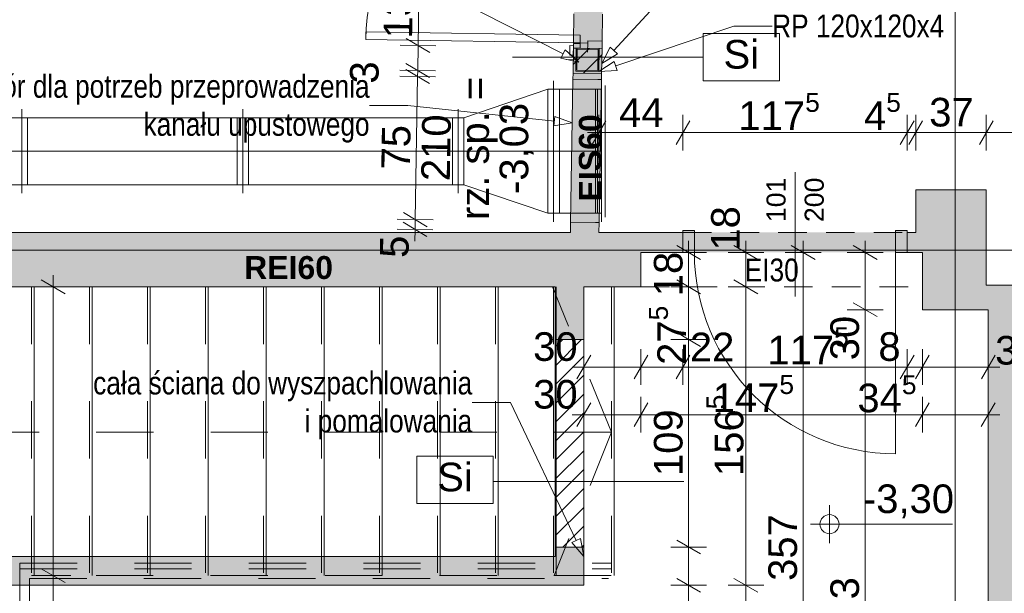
# Paper-space layout 'A-29. RZUT - PIĘTRO -1' of a CAD drawing. Header units: millimetres. Extents: x 0 to 950, y 0 to 750.
# Tile 4 of 28: x 117 to 221, y 197 to 258. Entities that reach past the tile are written whole.
import ezdxf
from ezdxf.xclip import XClip

# ---------------------------------------------------------------- set-up
doc = ezdxf.new("R2010")
doc.units = ezdxf.units.MM
doc.header["$MEASUREMENT"] = 0
doc.header["$XCLIPFRAME"] = 0
for name, pattern in [('DASHDOT', [254, 127, -63.5, 0, -63.5]), ('DASHDOTX2', [1000, 500, -250, 0, -250]), ('DOT2', [3, 0.5, -2.5]), ('GESTRICHELT2', [93.75, 62.5, -31.25]), ('HIDDEN', [6, 3, -3]), ('Przer. długie kreski', [2.5, 1.5, -1])]:
    doc.linetypes.add(name, pattern=pattern)
for name, color, linetype in [('A_konstrukcja stalowa', 7, 'Continuous'), ('A_podrys', 7, 'Continuous'), ('A_ppoż', 7, 'Continuous'), ('A_ppoż proj', 7, 'Continuous'), ('A_ściany', 7, 'Continuous'), ('A_ściany proj', 7, 'Continuous'), ('Drzwi Archicad', 7, 'Continuous')]:
    doc.layers.add(name, color=color, linetype=linetype)
for name, color, linetype, lineweight, true_color in [('A_konstrukcja stalowa_Nr_pióra__10', 7, 'Continuous', 13, 0x4b4b4b), ('A_opis ścian_Nr_pióra__19', 7, 'Continuous', 5, 0x191919), ('A_opis_Nr_pióra__10', 7, 'Continuous', 13, 0x4b4b4b), ('A_opis_Nr_pióra__255', 7, 'Continuous', 15, 0x242424), ('A_opis_Nr_pióra__8', 7, 'Continuous', 13, 0x4c4c4c), ('A_osie_Nr_pióra__16', 7, 'Continuous', 5, 0x0f0f0f), ('A_pochwyt_Nr_pióra__10', 7, 'Continuous', 13, 0x4b4b4b), ('A_ppoż proj_Nr_pióra__8', 7, 'Continuous', 13, 0x4c4c4c), ('A_ppoż_Nr_pióra__8', 7, 'Continuous', 13, 0x4c4c4c), ('A_sanitarne_Nr_pióra__6', 7, 'Continuous', 13, 0xa9a9a9), ('A_schody_Nr_pióra__10', 7, 'Continuous', 13, 0x4b4b4b), ('A_wymiary_Nr_pióra__7', 7, 'Continuous', 18, 0x171717), ('A_ściany_Nr_pióra__10', 7, 'Continuous', 13, 0x4b4b4b), ('Okna Archicada_Nr_pióra__19', 7, 'Continuous', 5, 0x191919)]:
    doc.layers.add(name, color=color, linetype=linetype, lineweight=lineweight, true_color=true_color)
for name, color, linetype, lineweight in [('A_wymiary_Nr_pióra__1', 7, 'Continuous', 20), ('A_wymiary_Nr_pióra__2', 8, 'Continuous', 13), ('A_ściany proj_Nr_pióra__1', 7, 'Continuous', 20), ('A_ściany_Nr_pióra__1', 7, 'Continuous', 20), ('Drzwi Archicad_Nr_pióra__1', 7, 'Continuous', 20), ('Drzwi Archicad_Nr_pióra__3', 252, 'Continuous', 13), ('Znaczniki drzwi Archicada_Nr_pióra__3', 252, 'Continuous', 13)]:
    doc.layers.add(name, color=color, linetype=linetype, lineweight=lineweight)
doc.styles.add('STYL_AUTOMATYCZNY_1', font='arial.ttf')
doc.styles.add('STYL_AUTOMATYCZNY_2', font='ARIALN.TTF')
doc.styles.add('STYL_AUTOMATYCZNY_3', font='arial.ttf')
doc.styles.add('STYL_AUTOMATYCZNY_5', font='arial.ttf')
pattern_1 = [(45, (-3203.2107, -656.7228), (-0.9899495, 0.9899495), [])]

# ---------------------------------------------------------------- blocks, each defined once
blk = doc.blocks.new('Rysunek_2_2', base_point=(-3203.21, -656.72))
at = {"layer": 'A_konstrukcja stalowa', "linetype": 'Continuous', "lineweight": 0, "true_color": 0x252525}
h = blk.add_hatch(color=250, dxfattribs=at)
h.paths.add_polyline_path([(175.65, 254.59), (175.61, 252.19), (178.01, 252.15), (178.05, 254.55)])
h.paths.add_polyline_path([(175.75, 254.49), (177.95, 254.45), (177.91, 252.25), (175.71, 252.29)], flags=0)
at = {"layer": 'A_ppoż', "linetype": 'Continuous', "lineweight": 0, "true_color": 0x0b0b0b}
blk.add_hatch(color=28, dxfattribs=at).paths.add_polyline_path([(186.83, 235.29), (186.83, 233.19), (210.33, 233.19), (210.33, 235.29)])
at = {"layer": 'A_ppoż proj', "linetype": 'Continuous', "lineweight": 0, "true_color": 0x121212}
for points in [[(175.31, 251.99), (178.31, 251.94), (178.69, 278.15), (175.69, 278.2)], [(178.3, 251.31), (175.3, 251.36), (175.05, 236.37), (178.05, 236.32)]]:
    blk.add_hatch(color=250, dxfattribs=at).paths.add_polyline_path(points)
at = {"layer": 'A_ściany', "linetype": 'Continuous', "lineweight": 0, "true_color": 0x000000}
for points in [[(175.31, 251.99), (175.3, 251.36), (177.9, 251.32), (178.3, 251.31), (178.31, 251.94)], [(211.23, 233.19), (211.93, 233.19), (211.93, 227.18), (218.84, 227.18), (218.84, 223.11), (223.84, 223.11), (223.84, 224.75), (224.81, 224.75), (224.81, 229.75), (218.63, 229.75), (218.63, 239.75), (211.23, 239.75)], [(175.05, 236.37), (175.03, 235.29), (178.03, 235.29), (178.05, 236.32), (177.65, 236.32)], [(182.43, 235.29), (87.73, 235.29), (87.73, 229.59), (182.43, 229.59)], [(182.43, 235.29), (182.43, 233.19), (186.83, 233.19), (186.83, 235.29)], [(210.33, 235.29), (210.33, 233.19), (211.23, 233.19), (211.23, 235.29)], [(176.43, 224.06), (176.43, 229.59), (173.43, 229.59), (173.43, 224.06)], [(218.84, 223.11), (218.83, 166.29), (223.83, 171.29), (223.84, 223.11)], [(87.73, 198.3), (176.43, 198.3), (173.43, 201.3), (87.73, 201.3)], [(176.43, 198.3), (176.43, 202.3), (173.43, 202.3), (173.43, 201.3)]]:
    blk.add_hatch(color=18, dxfattribs=at).paths.add_polyline_path(points)
at = {"layer": 'A_ściany proj', "linetype": 'Continuous', "lineweight": 0, "true_color": 0x000000}
h = blk.add_hatch(dxfattribs=at)
h.set_pattern_fill('bloczki_ceramiczne_0002', color=18, style=0, pattern_type=2)
h.set_pattern_definition(pattern_1)
h.paths.add_polyline_path([(175.35, 254.6), (175.31, 251.99), (178.31, 251.94), (178.35, 254.55)])
h = blk.add_hatch(dxfattribs=at)
h.set_pattern_fill('bloczki_ceramiczne_0002', color=18, style=0, pattern_type=2)
h.set_pattern_definition(pattern_1)
h.paths.add_polyline_path([(173.43, 224.06), (173.43, 202.3), (176.43, 202.3), (176.43, 224.06)])
at = {"layer": 'Drzwi Archicad', "linetype": 'Continuous', "lineweight": 0, "true_color": 0xfdfdfd}
for points in [[(186.83, 235.49), (186.83, 233.19), (188.03, 233.19), (188.03, 235.49)], [(210.33, 233.19), (210.33, 235.49), (209.13, 235.49), (209.13, 233.19)]]:
    blk.add_hatch(color=7, dxfattribs=at).paths.add_polyline_path(points)
at = {"layer": 'A_konstrukcja stalowa_Nr_pióra__10', "color": 251, "linetype": 'DOT2', "lineweight": 13, "ltscale": 2, "true_color": 0x4b4b4b}
for p, q in [((176.86, 255.17), (176.8, 251.57)), ((174.63, 253.41), (179.03, 253.33))]:
    blk.add_line(p, q, dxfattribs=at)
at = {"layer": 'A_konstrukcja stalowa_Nr_pióra__10', "color": 251, "linetype": 'Continuous', "lineweight": 13, "ltscale": 2, "true_color": 0x4b4b4b}
for p, q in [((175.65, 254.59), (175.61, 252.19)), ((178.05, 254.55), (175.65, 254.59)), ((175.71, 252.29), (175.75, 254.49)), ((175.75, 254.49), (177.95, 254.45)), ((177.95, 254.45), (177.91, 252.25)), ((178.01, 252.15), (178.05, 254.55)), ((175.61, 252.19), (178.01, 252.15)), ((177.91, 252.25), (175.71, 252.29))]:
    blk.add_line(p, q, dxfattribs=at)
at = {"layer": 'A_opis ścian_Nr_pióra__19', "color": 250, "linetype": 'Continuous', "lineweight": 5, "ltscale": 2, "true_color": 0x191919}
for p, q in [((196.95, 256.14), (188.95, 256.14)), ((188.95, 256.14), (188.95, 251.19)), ((196.95, 251.19), (196.95, 256.14)), ((188.95, 253.67), (168.95, 253.67)), ((188.95, 251.19), (196.95, 251.19)), ((166.94, 211.84), (158.94, 211.84)), ((158.94, 211.84), (158.94, 206.89)), ((166.94, 206.89), (166.94, 211.84)), ((166.94, 209.19), (186.94, 209.19)), ((158.94, 206.89), (166.94, 206.89))]:
    blk.add_line(p, q, dxfattribs=at)
at = {"layer": 'A_opis_Nr_pióra__255', "color": 250, "linetype": 'Continuous', "lineweight": 15, "ltscale": 2, "true_color": 0x242424}
for p, q in [((179.59, 254.36), (192.17, 267.99)), ((174.26, 253.99), (158.01, 262.27)), ((179.78, 252.74), (192.17, 256.91)), ((192.17, 256.91), (196.19, 256.91)), ((174.04, 253.55), (174.49, 254.44)), ((175.93, 253.15), (174.49, 254.44)), ((178.33, 252.99), (179.22, 254.7)), ((178.33, 252.99), (179.96, 254.02)), ((179.22, 254.7), (179.96, 254.02)), ((175.93, 253.15), (174.04, 253.55)), ((178.01, 252.15), (179.62, 253.22)), ((179.62, 253.22), (179.94, 252.27)), ((178.01, 252.15), (179.94, 252.27)), ((158.01, 248.59), (153.98, 248.59)), ((173.37, 246.96), (158.01, 248.59)), ((173.31, 246.46), (173.42, 247.45)), ((175.22, 246.76), (173.31, 246.46)), ((175.22, 246.76), (173.42, 247.45)), ((168.76, 217.46), (164.74, 217.46)), ((175.63, 202.98), (168.76, 217.46)), ((175.18, 202.77), (176.09, 203.2)), ((176.43, 201.3), (175.18, 202.77)), ((176.43, 201.3), (176.09, 203.2))]:
    blk.add_line(p, q, dxfattribs=at)
at = {"layer": 'A_osie_Nr_pióra__16', "color": 250, "linetype": 'DASHDOTX2', "lineweight": 5, "ltscale": 2, "true_color": 0x0f0f0f}
for p, q in [((215.38, 365.07), (215.38, 101.43)), ((535.17, 233.43), (86.77, 233.43))]:
    blk.add_line(p, q, dxfattribs=at)
at = {"layer": 'A_pochwyt_Nr_pióra__10', "color": 251, "linetype": 'HIDDEN', "lineweight": 13, "ltscale": 2, "true_color": 0x4b4b4b}
for p, q in [((117.33, 200.61), (179.31, 200.61)), ((117.33, 200.61), (117.33, 194)), ((117.33, 200.01), (179.31, 200.01)), ((118.33, 199.01), (118.33, 195.6))]:
    blk.add_line(p, q, dxfattribs=at)
at = {"layer": 'A_sanitarne_Nr_pióra__6', "color": 253, "linetype": 'Continuous', "lineweight": 13, "ltscale": 2, "true_color": 0xa9a9a9}
for p, q in [((173.28, 251.19), (173.28, 236.39)), ((178.28, 251.19), (178.28, 236.39)), ((172.68, 250.29), (163.88, 247.29)), ((178.28, 250.29), (172.68, 250.29)), ((172.68, 250.29), (172.68, 237.29)), ((173.88, 250.29), (173.88, 237.29)), ((177.68, 250.29), (177.68, 237.29)), ((177.88, 250.29), (177.88, 237.29)), ((178.68, 250.69), (178.68, 236.89)), ((117.53, 248.19), (117.53, 239.39)), ((117.53, 248.19), (117.53, 239.39)), ((140.69, 248.19), (140.69, 239.39)), ((163.27, 248.19), (163.27, 239.39)), ((163.28, 248.19), (163.28, 239.39)), ((117.53, 247.29), (116.53, 247.29)), ((163.27, 247.29), (117.53, 247.29)), ((118.13, 247.29), (118.13, 240.29)), ((140.09, 247.29), (140.09, 240.29)), ((141.29, 247.29), (141.29, 240.29)), ((162.67, 247.29), (162.67, 240.29)), ((163.88, 247.29), (163.28, 247.29)), ((163.88, 247.29), (163.88, 240.29)), ((116.53, 240.29), (117.53, 240.29)), ((117.53, 240.29), (163.27, 240.29)), ((163.28, 240.29), (163.88, 240.29)), ((163.88, 240.29), (172.68, 237.29)), ((172.68, 237.29), (178.28, 237.29))]:
    blk.add_line(p, q, dxfattribs=at)
at = {"layer": 'A_sanitarne_Nr_pióra__6', "color": 253, "linetype": 'DASHDOT', "lineweight": 13, "ltscale": 2, "true_color": 0xa9a9a9}
for p, q in [((117.53, 243.79), (116.53, 243.79)), ((117.53, 243.79), (163.27, 243.79)), ((163.28, 243.79), (178.28, 243.79))]:
    blk.add_line(p, q, dxfattribs=at)
at = {"layer": 'A_schody_Nr_pióra__10', "color": 251, "linetype": 'HIDDEN', "lineweight": 13, "ltscale": 2, "true_color": 0x4b4b4b}
for p, q in [((118.55, 229.59), (118.55, 195)), ((124.63, 229.59), (124.63, 199.31)), ((130.71, 229.59), (130.71, 199.31)), ((136.79, 229.59), (136.79, 199.31)), ((142.87, 229.59), (142.87, 199.31)), ((148.95, 229.59), (148.95, 199.31)), ((155.03, 229.59), (155.03, 199.31)), ((161.09, 229.59), (161.09, 199.31)), ((167.17, 229.59), (167.17, 199.31)), ((179.33, 214.34), (173.15, 229.59)), ((173.25, 229.59), (173.25, 199.31)), ((179.33, 229.59), (179.33, 199.31)), ((179.33, 214.34), (103.13, 214.34)), ((179.33, 214.34), (173.32, 199.31)), ((179.31, 199.31), (118.55, 199.31)), ((118.33, 199.01), (179.03, 199.01))]:
    blk.add_line(p, q, dxfattribs=at)
at = {"layer": 'A_schody_Nr_pióra__10', "color": 251, "linetype": 'GESTRICHELT2', "lineweight": 13, "ltscale": 2, "true_color": 0x4b4b4b}
for p, q in [((118.83, 229.59), (118.83, 199.31)), ((124.91, 229.59), (124.91, 199.31)), ((130.99, 229.59), (130.99, 199.31)), ((137.07, 229.59), (137.07, 199.31)), ((143.15, 229.59), (143.15, 199.31)), ((149.23, 229.59), (149.23, 199.31)), ((155.31, 229.59), (155.31, 199.31)), ((161.37, 229.59), (161.37, 199.31)), ((167.45, 229.59), (167.45, 199.31)), ((173.53, 229.59), (173.53, 199.31)), ((179.61, 229.59), (179.61, 199.31))]:
    blk.add_line(p, q, dxfattribs=at)
at = {"layer": 'A_wymiary_Nr_pióra__1', "color": 7, "linetype": 'Continuous', "lineweight": 20, "ltscale": 2}
for p, q in [((160.31, 254.13), (157.83, 255.61)), ((157.79, 253.01), (160.26, 251.52)), ((160.25, 250.89), (157.78, 252.37)), ((178.75, 247), (177.31, 244.5)), ((187.56, 247), (186.11, 244.5)), ((211.06, 247), (209.61, 244.5)), ((211.96, 247), (210.51, 244.5)), ((219.36, 247), (217.91, 244.5)), ((157.53, 237.38), (160.01, 235.89)), ((159.99, 234.86), (157.51, 236.35)), ((188.68, 232.46), (186.18, 233.91)), ((194.68, 232.46), (192.18, 233.91)), ((200.68, 232.46), (198.18, 233.91)), ((207.18, 232.46), (204.68, 233.91)), ((122.06, 228.86), (119.56, 230.31)), ((186.18, 230.31), (188.68, 228.86)), ((192.18, 230.31), (194.68, 228.86)), ((204.68, 227.9), (207.18, 226.46)), ((186.18, 224.78), (188.68, 223.34)), ((177.16, 222.43), (175.71, 219.93)), ((183.16, 222.43), (181.71, 219.93)), ((187.56, 222.43), (186.11, 219.93)), ((211.06, 222.43), (209.61, 219.93)), ((212.66, 222.43), (211.21, 219.93)), ((218.12, 219.93), (219.56, 222.43)), ((177.16, 217.43), (175.71, 214.93)), ((183.16, 217.43), (181.71, 214.93)), ((212.66, 217.43), (211.21, 214.93)), ((218.11, 214.93), (219.56, 217.43)), ((186.18, 203.02), (188.68, 201.58)), ((119.56, 200.03), (122.06, 198.58)), ((186.18, 199.02), (188.68, 197.58)), ((192.18, 199.02), (194.68, 197.58))]:
    blk.add_line(p, q, dxfattribs=at)
at = {"layer": 'A_wymiary_Nr_pióra__2', "color": 8, "linetype": 'Continuous', "lineweight": 13, "ltscale": 2}
for p, q in [((159.46, 278.47), (159.07, 254.87)), ((157.2, 254.9), (160.94, 254.84)), ((159.07, 254.87), (159.03, 252.26)), ((157.15, 252.29), (160.9, 252.23)), ((159.03, 252.26), (159.02, 251.63)), ((157.14, 251.66), (160.89, 251.6)), ((159.02, 251.63), (158.77, 236.63)), ((178.03, 243.87), (178.03, 247.62)), ((186.83, 243.87), (186.83, 247.62)), ((210.33, 243.87), (210.33, 247.62)), ((211.23, 243.87), (211.23, 247.62)), ((218.63, 243.87), (218.63, 247.62)), ((176.81, 245.75), (178.03, 245.75)), ((178.03, 245.75), (186.83, 245.75)), ((186.83, 245.75), (210.33, 245.75)), ((210.33, 245.75), (211.23, 245.75)), ((211.23, 245.75), (218.63, 245.75)), ((218.63, 245.75), (235.03, 245.75)), ((156.89, 236.67), (160.64, 236.6)), ((158.77, 236.63), (158.75, 235.6)), ((156.88, 235.64), (160.63, 235.57)), ((158.75, 235.6), (158.73, 234.38)), ((187.43, 233.19), (187.43, 234.41)), ((193.43, 233.19), (193.43, 234.41)), ((199.43, 233.19), (199.43, 234.41)), ((205.93, 233.19), (205.93, 234.41)), ((189.31, 233.19), (185.56, 233.19)), ((187.43, 229.59), (187.43, 233.19)), ((195.31, 233.19), (191.56, 233.19)), ((193.43, 229.59), (193.43, 233.19)), ((201.31, 233.19), (197.56, 233.19)), ((199.43, 161.74), (199.43, 233.19)), ((207.81, 233.19), (204.06, 233.19)), ((205.93, 227.18), (205.93, 233.19)), ((120.81, 229.59), (120.81, 230.81)), ((122.68, 229.59), (118.93, 229.59)), ((120.81, 199.31), (120.81, 229.59)), ((189.31, 229.59), (185.56, 229.59)), ((187.43, 224.06), (187.43, 229.59)), ((195.31, 229.59), (191.56, 229.59)), ((193.43, 198.3), (193.43, 229.59)), ((207.81, 227.18), (204.06, 227.18)), ((205.93, 168.58), (205.93, 227.18)), ((189.31, 224.06), (185.56, 224.06)), ((187.43, 202.3), (187.43, 224.06)), ((176.43, 219.3), (176.43, 223.05)), ((182.43, 219.3), (182.43, 223.05)), ((186.83, 219.3), (186.83, 223.05)), ((210.33, 219.3), (210.33, 223.05)), ((211.93, 219.3), (211.93, 223.05)), ((218.84, 219.3), (218.84, 223.05)), ((175.21, 221.18), (176.43, 221.18)), ((176.43, 221.18), (182.43, 221.18)), ((182.43, 221.18), (186.83, 221.18)), ((186.83, 221.18), (210.33, 221.18)), ((210.33, 221.18), (211.93, 221.18)), ((211.93, 221.18), (218.84, 221.18)), ((218.84, 221.18), (220.06, 221.18)), ((176.43, 214.3), (176.43, 218.05)), ((182.43, 214.3), (182.43, 218.05)), ((211.93, 214.3), (211.93, 218.05)), ((218.84, 214.3), (218.84, 218.05)), ((175.21, 216.18), (176.43, 216.18)), ((176.43, 216.18), (182.43, 216.18)), ((182.43, 216.18), (211.93, 216.18)), ((211.93, 216.18), (218.84, 216.18)), ((218.84, 216.18), (220.06, 216.18)), ((189.31, 202.3), (185.56, 202.3)), ((187.43, 198.3), (187.43, 202.3)), ((122.68, 199.31), (118.93, 199.31)), ((120.81, 195), (120.81, 199.31)), ((189.31, 198.3), (185.56, 198.3)), ((187.43, 164.4), (187.43, 198.3)), ((195.31, 198.3), (191.56, 198.3)), ((193.43, 164.4), (193.43, 198.3))]:
    blk.add_line(p, q, dxfattribs=at)
at = {"layer": 'A_wymiary_Nr_pióra__7', "color": 250, "linetype": 'Continuous', "lineweight": 18, "ltscale": 2, "true_color": 0x171717}
for p, q in [((202.2, 202.71), (202.2, 206.71)), ((200.2, 204.71), (215.08, 204.71))]:
    blk.add_line(p, q, dxfattribs=at)
blk.add_circle((202.2, 204.71), 1, dxfattribs=at)
at = {"layer": 'A_ściany proj_Nr_pióra__1', "color": 7, "linetype": 'Continuous', "lineweight": 20, "ltscale": 2, "flags": 128}
for points in [[(175.35, 254.6), (175.31, 251.99)], [(178.35, 254.55), (175.35, 254.6)], [(178.31, 251.94), (178.35, 254.55)], [(175.31, 251.99), (178.31, 251.94)], [(173.43, 224.06), (173.43, 202.3)], [(176.43, 224.06), (173.43, 224.06)], [(176.43, 202.3), (176.43, 224.06)], [(173.43, 202.3), (176.43, 202.3)]]:
    blk.add_lwpolyline(points, dxfattribs=at)
at = {"layer": 'A_ściany_Nr_pióra__1', "color": 7, "linetype": 'Continuous', "lineweight": 20, "ltscale": 2}
for p, q in [((175.35, 254.6), (175.34, 253.86)), ((176.05, 254.59), (175.35, 254.6)), ((178.35, 254.55), (176.05, 254.59)), ((177.9, 251.32), (175.3, 251.36)), ((177.9, 251.32), (178.3, 251.31)), ((177.65, 236.32), (175.05, 236.37)), ((177.65, 236.32), (178.05, 236.32)), ((186.83, 235.29), (186.09, 235.29)), ((186.83, 233.19), (186.83, 235.29)), ((210.33, 235.29), (211.07, 235.29)), ((210.33, 233.19), (210.33, 235.29)), ((186.83, 233.19), (185.89, 233.19)), ((210.33, 233.19), (211.27, 233.19))]:
    blk.add_line(p, q, dxfattribs=at)
at = {"layer": 'A_ściany_Nr_pióra__1', "color": 7, "linetype": 'Continuous', "lineweight": 20, "ltscale": 2, "flags": 128}
for points in [[(175.31, 251.99), (175.3, 251.36)], [(178.31, 251.94), (175.31, 251.99)], [(178.3, 251.31), (178.31, 251.94)], [(218.63, 239.75), (211.23, 239.75)], [(211.23, 239.75), (211.23, 235.29)], [(218.63, 229.75), (218.63, 239.75)], [(175.05, 236.37), (175.03, 235.29)], [(178.03, 235.29), (178.05, 236.32)], [(175.03, 235.29), (87.73, 235.29)], [(182.43, 235.29), (178.03, 235.29)], [(186.83, 235.29), (182.43, 235.29)], [(211.23, 235.29), (210.33, 235.29)], [(182.43, 233.19), (186.83, 233.19)], [(182.43, 229.59), (182.43, 233.19)], [(210.33, 233.19), (211.23, 233.19)], [(211.23, 233.19), (211.93, 233.19)], [(211.93, 233.19), (211.93, 227.18)], [(87.73, 229.59), (173.43, 229.59)], [(173.43, 229.59), (173.43, 224.06)], [(176.43, 229.59), (182.43, 229.59)], [(176.43, 224.06), (176.43, 229.59)], [(224.81, 229.75), (218.63, 229.75)], [(211.93, 227.18), (218.84, 227.18)], [(218.84, 227.18), (218.84, 223.11)], [(173.43, 224.06), (176.43, 224.06)], [(218.84, 223.11), (218.83, 168.58)], [(173.43, 201.3), (87.73, 201.3)], [(176.43, 202.3), (173.43, 202.3)], [(173.43, 202.3), (173.43, 201.3)], [(176.43, 198.3), (176.43, 202.3)], [(87.73, 198.3), (176.43, 198.3)]]:
    blk.add_lwpolyline(points, dxfattribs=at)
at = {"layer": 'A_ściany_Nr_pióra__10', "color": 251, "linetype": 'Przer. długie kreski', "lineweight": 13, "ltscale": 2, "true_color": 0x4b4b4b}
for p, q in [((186.83, 235.29), (210.33, 235.29)), ((182.43, 229.59), (211.93, 229.59)), ((173.43, 224.06), (173.43, 202.3)), ((176.43, 224.06), (176.43, 202.3))]:
    blk.add_line(p, q, dxfattribs=at)
at = {"layer": 'Drzwi Archicad_Nr_pióra__1', "color": 7, "linetype": 'Continuous', "lineweight": 20, "ltscale": 2}
for p, q in [((186.83, 235.49), (188.03, 235.49)), ((186.83, 233.19), (186.83, 235.49)), ((188.03, 235.49), (188.03, 233.19)), ((209.13, 233.19), (209.13, 235.49)), ((209.13, 235.49), (210.33, 235.49)), ((210.33, 235.49), (210.33, 233.19)), ((186.83, 235.29), (186.09, 235.29)), ((186.83, 235.29), (186.09, 235.29)), ((186.83, 233.19), (186.83, 235.29)), ((186.83, 233.19), (186.83, 235.29)), ((210.33, 233.19), (210.33, 235.29)), ((210.33, 233.19), (210.33, 235.29)), ((210.33, 235.29), (211.07, 235.29)), ((210.33, 235.29), (211.07, 235.29)), ((186.83, 233.19), (185.89, 233.19)), ((186.83, 233.19), (185.89, 233.19)), ((188.03, 233.19), (186.83, 233.19)), ((210.33, 233.19), (209.13, 233.19)), ((209.13, 233.19), (209.13, 212.09)), ((210.33, 233.19), (211.27, 233.19)), ((210.33, 233.19), (211.27, 233.19))]:
    blk.add_line(p, q, dxfattribs=at)
blk.add_arc((209.13, 233.19), 21.1, 180, 270, dxfattribs=at)
at = {"layer": 'Drzwi Archicad_Nr_pióra__3', "color": 252, "linetype": 'Przer. długie kreski', "lineweight": 13, "ltscale": 2}
for p, q in [((175.74, 278.2), (175.35, 254.6)), ((178.74, 278.15), (178.35, 254.55))]:
    blk.add_line(p, q, dxfattribs=at)
at = {"layer": 'Drzwi Archicad_Nr_pióra__3', "color": 252, "linetype": 'Continuous', "lineweight": 13, "ltscale": 2}
for p, q in [((153.6, 256.32), (153.58, 255.52)), ((176.07, 255.95), (153.6, 256.32)), ((153.58, 255.52), (176.06, 255.15)), ((175.35, 254.6), (175.36, 255.1)), ((175.36, 255.1), (176.06, 255.09)), ((176.05, 254.59), (176.06, 255.15)), ((176.06, 255.09), (176.05, 254.59)), ((176.06, 255.15), (176.07, 255.95)), ((176.06, 255.15), (176.86, 255.14)), ((176.86, 255.14), (176.86, 255.38)), ((176.86, 255.38), (178.36, 255.35)), ((178.36, 255.35), (178.35, 254.55)), ((174.96, 253.87), (174.98, 254.87)), ((174.98, 254.87), (175.36, 254.86)), ((175.36, 254.86), (175.34, 253.86)), ((175.35, 254.6), (175.34, 253.86)), ((175.35, 254.6), (175.34, 253.86)), ((176.05, 254.59), (175.35, 254.6)), ((176.05, 254.59), (175.35, 254.6)), ((176.05, 254.59), (175.35, 254.6)), ((178.35, 254.55), (176.05, 254.59)), ((178.35, 254.55), (176.05, 254.59)), ((178.35, 254.55), (176.05, 254.59)), ((175.34, 253.86), (174.96, 253.87))]:
    blk.add_line(p, q, dxfattribs=at)
blk.add_arc((176.06, 255.15), 22.48, 89.0515, 179.0515, dxfattribs=at)
at = {"layer": 'Okna Archicada_Nr_pióra__19', "color": 250, "linetype": 'Continuous', "lineweight": 5, "ltscale": 2, "true_color": 0x191919}
for p, q in [((175.05, 236.37), (175.3, 251.36)), ((177.9, 251.32), (175.3, 251.36)), ((177.9, 251.32), (178.3, 251.31)), ((178.05, 236.32), (178.3, 251.31)), ((177.65, 236.32), (175.05, 236.37)), ((177.65, 236.32), (178.05, 236.32))]:
    blk.add_line(p, q, dxfattribs=at)
at = {"layer": 'Znaczniki drzwi Archicada_Nr_pióra__3', "color": 252, "linetype": 'Continuous', "lineweight": 13, "ltscale": 2}
blk.add_line((198.58, 228.57), (198.58, 241.62), dxfattribs=at)
at = {"layer": 'A_opis ścian_Nr_pióra__19', "color": 250, "linetype": 'Continuous', "lineweight": 5, "true_color": 0x191919, "char_height": 3, "attachment_point": 2, "style": 'STYL_AUTOMATYCZNY_1'}
for s, insert in [('\\A1;{\\pqc;\\fArial|b0|i0|c238|p0;\\W1.000000;Si}', (192.95, 255.46)), ('\\A1;{\\pqc;\\fArial|b0|i0|c238|p0;\\W1.000000;S\\fArial|b0|i0|c238|p0;\\W1.000000;i}', (162.94, 211.15))]:
    blk.add_mtext(s, dxfattribs=dict(at, insert=insert))
at = {"layer": 'A_opis_Nr_pióra__10', "color": 251, "linetype": 'Continuous', "lineweight": 13, "true_color": 0x4b4b4b, "insert": (196.19, 256.91), "char_height": 2.4, "attachment_point": 4, "style": 'STYL_AUTOMATYCZNY_2'}
blk.add_mtext('\\A1;{\\pql;\\fArial Narrow|b0|i0|c238|p0;\\W1.000000;RP 120x120x4}', dxfattribs=at)
at = {"layer": 'A_opis_Nr_pióra__8', "color": 251, "linetype": 'Continuous', "lineweight": 13, "true_color": 0x4c4c4c, "insert": (153.98, 248.25), "char_height": 2.4, "attachment_point": 6, "line_spacing_factor": 0.996541, "style": 'STYL_AUTOMATYCZNY_2'}
blk.add_mtext('\\A1;{\\pqr;\\fArial Narrow|b0|i0|c238|p0;\\W1.000000;otwór dla potrzeb przeprowadzenia \\P\\pqr;\\fArial Narrow|b0|i0|c238|p0;\\W1.000000;kanału upustowego}', dxfattribs=at)
at = {"layer": 'A_opis_Nr_pióra__8', "color": 251, "linetype": 'Continuous', "lineweight": 13, "true_color": 0x4c4c4c, "insert": (164.74, 217.15), "char_height": 2.4, "width": 40.1283, "attachment_point": 6, "line_spacing_factor": 0.996222, "style": 'STYL_AUTOMATYCZNY_2'}
blk.add_mtext('\\A1;{\\pqr;\\fArial Narrow|b0|i0|c238|p0;\\W1.000000;cała ściana do wyszpachlowania i pomalowania}', dxfattribs=at)
at = {"layer": 'A_ppoż proj_Nr_pióra__8', "color": 251, "linetype": 'Continuous', "lineweight": 13, "true_color": 0x4c4c4c, "insert": (177.14, 243.1), "char_height": 2.4, "attachment_point": 5, "rotation": 90, "style": 'STYL_AUTOMATYCZNY_3'}
blk.add_mtext('\\A1;{\\pqc;\\fArial|b1|i0|c238|p0;\\W1.000000;EIS60}', dxfattribs=at)
at = {"layer": 'A_ppoż proj_Nr_pióra__8', "color": 251, "linetype": 'Continuous', "lineweight": 13, "true_color": 0x4c4c4c, "insert": (145.49, 231.59), "char_height": 2.4, "attachment_point": 5, "style": 'STYL_AUTOMATYCZNY_3'}
blk.add_mtext('\\A1;{\\pqc;\\fArial|b1|i0|c238|p0;\\W1.000000;REI60}', dxfattribs=at)
at = {"layer": 'A_ppoż_Nr_pióra__8', "color": 251, "linetype": 'Continuous', "lineweight": 13, "true_color": 0x4c4c4c, "insert": (196.14, 231.33), "char_height": 2.4, "attachment_point": 5, "style": 'STYL_AUTOMATYCZNY_2'}
blk.add_mtext('\\A1;{\\pqc;\\fArial Narrow|b0|i0|c238|p0;\\W1.000000;EI30}', dxfattribs=at)
at = {"layer": 'A_wymiary_Nr_pióra__1', "color": 7, "linetype": 'Continuous', "lineweight": 20, "char_height": 3, "attachment_point": 7, "style": 'STYL_AUTOMATYCZNY_5'}
for s, insert, width, rotation in [('\\A1;{\\pql;\\fArial|b0|i0|c238|p0;\\W1.000000;13}', (158.48, 255.6), 4.5763, 89.0515), ('\\A1;{\\pql;\\fArial|b0|i0|c238|p0;\\W1.000000;3}', (154.95, 250.87), 2.2882, 89.0515), ('\\A1;{\\pql;\\fArial|b0|i0|c238|p0;\\W1.000000;210}', (162.43, 240.64), 6.8645, 89.0515), ('\\A1;{\\pql;\\fArial|b0|i0|c238|p0;\\W1.000000;75}', (158.25, 241.86), 4.5763, 89.0515), ('\\A1;{\\pql;\\fArial|b0|i0|c238|p0;\\W1.000000;18}', (192.83, 233.38), 4.5763, 90), ('\\A1;{\\pql;\\fArial|b0|i0|c238|p0;\\W1.000000;5}', (158.1, 232.6), 2.2882, 89.0515), ('\\A1;{\\pql;\\fArial|b0|i0|c238|p0;\\W1.000000;18}', (186.83, 228.6), 4.5763, 90), ('\\A1;{\\pql;\\fArial|b0|i0|c238|p0;\\W1.000000;30}', (205.33, 221.88), 4.5763, 90), ('\\A1;{\\pql;\\fArial|b0|i0|c238|p0;\\W1.000000;109}', (186.83, 209.75), 6.8645, 90), ('\\A1;{\\pql;\\fArial|b0|i0|c238|p0;\\W1.000000;357}', (198.83, 198.76), 6.8645, 90), ('\\A1;{\\pql;\\fArial|b0|i0|c238|p0;\\W1.000000;293}', (205.33, 192.16), 6.8645, 90)]:
    blk.add_mtext(s, dxfattribs=dict(at, insert=insert, width=width, rotation=rotation))
at = {"layer": 'A_wymiary_Nr_pióra__1', "color": 7, "linetype": 'Continuous', "lineweight": 20, "char_height": 3, "attachment_point": 7, "style": 'STYL_AUTOMATYCZNY_1'}
for s, insert in [('\\A1;{\\pql;\\fArial|b0|i0|c238|p0;\\W1.000000;117\\fArial|b0|i0|c238|p0;\\W1.000000;\\A1{\\H.66x;\\S5^  ;}}', (192.65, 245.15)), ('\\A1;{\\pql;\\fArial|b0|i0|c238|p0;\\W1.000000;4\\fArial|b0|i0|c238|p0;\\W1.000000;\\A1{\\H.66x;\\S5^  ;}}', (205.81, 245.15)), ('\\A1;{\\pql;\\fArial|b0|i0|c238|p0;\\W1.000000;117\\fArial|b0|i0|c238|p0;\\W1.000000;\\A1{\\H.66x;\\S5^  ;}}', (195.69, 220.58)), ('\\A1;{\\pql;\\fArial|b0|i0|c238|p0;\\W1.000000;34\\fArial|b0|i0|c238|p0;\\W1.000000;\\A1{\\H.66x;\\S5^  ;}}', (219.56, 220.56)), ('\\A1;{\\pql;\\fArial|b0|i0|c238|p0;\\W1.000000;147\\fArial|b0|i0|c238|p0;\\W1.000000;\\A1{\\H.66x;\\S5^  ;}}', (189.95, 215.58)), ('\\A1;{\\pql;\\fArial|b0|i0|c238|p0;\\W1.000000;34\\fArial|b0|i0|c238|p0;\\W1.000000;\\A1{\\H.66x;\\S5^  ;}}', (205.12, 215.56)), ('\\A1;{\\pql;\\fArial|b0|i0|c238|p0;\\W1.000000;438\\fArial|b0|i0|c238|p0;\\W1.000000;\\A1{\\H.66x;\\S5^  ;}}', (128.4, 191.68))]:
    blk.add_mtext(s, dxfattribs=dict(at, insert=insert))
at = {"layer": 'A_wymiary_Nr_pióra__1', "color": 7, "linetype": 'Continuous', "lineweight": 20, "insert": (163.49, 244.09), "char_height": 3, "width": 17.6101, "attachment_point": 2, "rotation": 90, "line_spacing_factor": 0.825183, "style": 'STYL_AUTOMATYCZNY_5'}
blk.add_mtext('\\A1;{\\pqc;\\fArial|b0|i0|c238|p0;\\W1.000000;rz. sp. = -3,03}', dxfattribs=at)
at = {"layer": 'A_wymiary_Nr_pióra__1', "color": 7, "linetype": 'Continuous', "lineweight": 20, "char_height": 3, "attachment_point": 7, "style": 'STYL_AUTOMATYCZNY_5'}
for s, insert, width in [('\\A1;{\\pql;\\fArial|b0|i0|c238|p0;\\W1.000000;44}', (180.14, 246.35), 4.5763), ('\\A1;{\\pql;\\fArial|b0|i0|c238|p0;\\W1.000000;37}', (212.65, 246.35), 4.5763), ('\\A1;{\\pql;\\fArial|b0|i0|c238|p0;\\W1.000000;30}', (171.13, 221.78), 4.5763), ('\\A1;{\\pql;\\fArial|b0|i0|c238|p0;\\W1.000000;22}', (187.56, 221.78), 4.5763), ('\\A1;{\\pql;\\fArial|b0|i0|c238|p0;\\W1.000000;8}', (207.32, 221.78), 2.2882), ('\\A1;{\\pql;\\fArial|b0|i0|c238|p0;\\W1.000000;30}', (171.13, 216.78), 4.5763), ('\\A1;{\\pql;\\fArial|b0|i0|c238|p0;\\W1.000000;-3,30}', (205.7, 205.31), 9.3777)]:
    blk.add_mtext(s, dxfattribs=dict(at, insert=insert, width=width))
at = {"layer": 'A_wymiary_Nr_pióra__1', "color": 7, "linetype": 'Continuous', "lineweight": 20, "char_height": 3, "attachment_point": 7, "rotation": 90, "style": 'STYL_AUTOMATYCZNY_1'}
for s, insert in [('\\A1;{\\pql;\\fArial|b0|i0|c238|p0;\\W1.000000;27\\fArial|b0|i0|c238|p0;\\W1.000000;\\A1{\\H.66x;\\S5^  ;}}', (188.03, 221.4)), ('\\A1;{\\pql;\\fArial|b0|i0|c238|p0;\\W1.000000;156\\fArial|b0|i0|c238|p0;\\W1.000000;\\A1{\\H.66x;\\S5^  ;}}', (194.05, 209.75))]:
    blk.add_mtext(s, dxfattribs=dict(at, insert=insert))
at = {"layer": 'Znaczniki drzwi Archicada_Nr_pióra__3', "color": 252, "linetype": 'Continuous', "lineweight": 13, "char_height": 2, "attachment_point": 7, "rotation": 90, "style": 'STYL_AUTOMATYCZNY_1'}
for s, insert in [('\\A1;{\\pql;\\pt2;\\fArial|b0|i0|c238|p0;\\W1.000000;101}', (197.62, 236.37)), ('\\A1;{\\pql;\\pt2;\\fArial|b0|i0|c238|p0;\\W1.000000;200}', (201.62, 236.37))]:
    blk.add_mtext(s, dxfattribs=dict(at, insert=insert))

psp = doc.layouts.new('A-29. RZUT - PIĘTRO -1')

# ---------------------------------------------------------------- block references
at = {"layer": 'A_podrys', "color": 37, "linetype": 'Continuous', "lineweight": 5, "true_color": 0x656532}
ref = psp.add_blockref('Rysunek_2_2', (-3203.21, -656.72), dxfattribs=at)
XClip(ref).set_block_clipping_path([(34.2720516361, 101.426833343), (535.1719941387, 519.046833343)])

doc.saveas('drawing.dxf')
